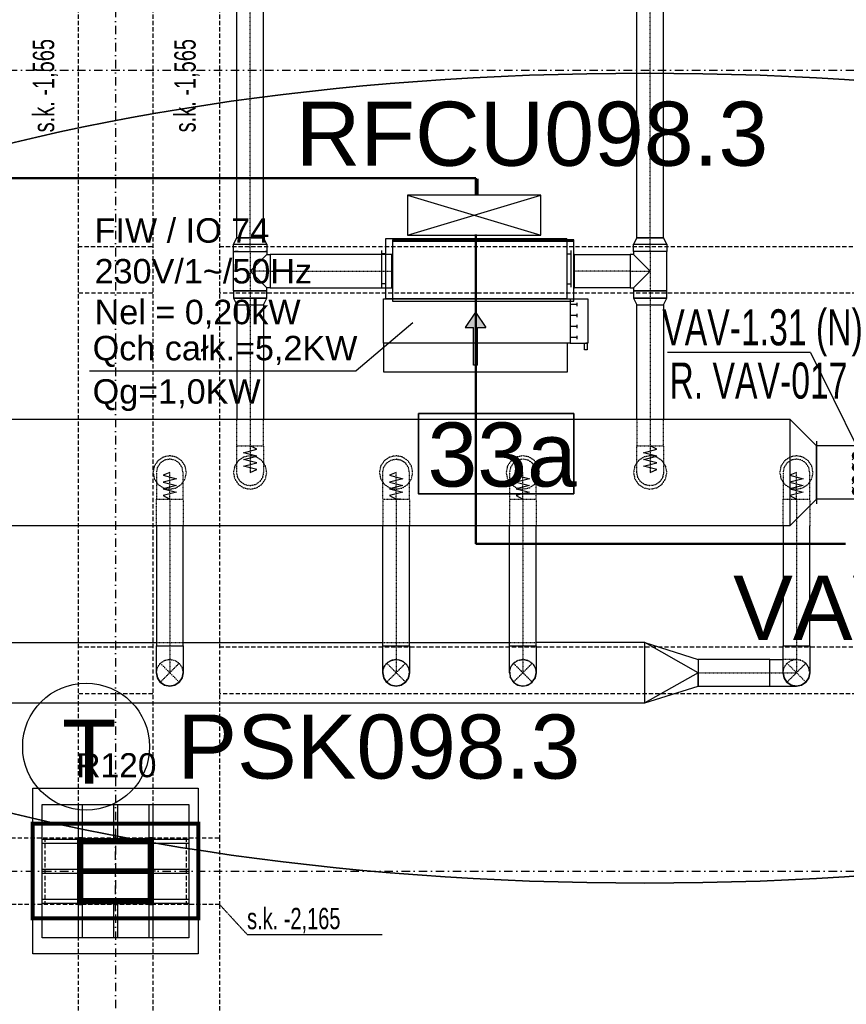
# Model space of a CAD drawing. Header units: centimetres. Extents: x -10729 to 144862, y -4437 to 43656.
# Tile 69 of 148: x 7388 to 8008, y 8500 to 9238. Entities that reach past the tile are written whole.
import ezdxf

# ---------------------------------------------------------------- set-up
doc = ezdxf.new("R2010")
doc.units = ezdxf.units.CM
doc.header["$LTSCALE"] = 0.1
for name, pattern in [('CADVENT_CENTERLINE', [9.9, 7.4, -1, 0.5, -1]), ('CADVENT_HIDDEN', [0.8, 0.25, -0.55]), ('Kondygnacja  -0_5$0$HIDDEN', [9.525, 6.35, -3.175]), ('Kondygnacja  -0_5$0$HIDDEN2', [4.7625, 3.175, -1.5875]), ('Osie rzutów$0$DASHDOT2', [12.7, 6.35, -3.175, 0, -3.175])]:
    doc.linetypes.add(name, pattern=pattern)
for name, color, linetype, lineweight in [('AU opis', 7, 'Continuous', 35), ('AU Osprzęt Siemens', 5, 'Continuous', 30), ('AU Sieć LON', 1, 'Continuous', 50), ('AU Strefa obsługiwana', 90, 'Continuous', 35), ('bgde_urządzenia', 3, 'Continuous', 30)]:
    doc.layers.add(name, color=color, linetype=linetype, lineweight=lineweight)
for name, color, linetype in [('AU Szafki Klimakonwektorów', 183, 'Continuous'), ('bgde-nawiewCEN', 7, 'Continuous'), ('bgde-nawiewDETAILS', 1, 'Continuous'), ('bgde-nawiewEXP', 1, 'Continuous'), ('bgde-nawiewHIDDEN', 1, 'Continuous'), ('bgde_opis urządzen', 6, 'Continuous'), ('bgde_redukcja', 3, 'Continuous'), ('bgde_VAV', 4, 'Continuous'), ('Kondygnacja  -0_5$0$ARCH_GK', 8, 'Continuous'), ('Kondygnacja  -0_5$0$ARCH_INFO_ODPORNOŚĆ OGNIOWA', 8, 'Continuous'), ('Kondygnacja  -0_5$0$ARCH_KONSTR_POWYŻEJ RZUTU', 8, 'Kondygnacja  -0_5$0$HIDDEN'), ('Kondygnacja  -0_5$0$ARCH_KONSTR_POWYŻEJ RZUTU_IST', 8, 'Kondygnacja  -0_5$0$HIDDEN2'), ('Kondygnacja  -0_5$0$ARCH_OKŁADZINA', 8, 'Continuous'), ('Kondygnacja  -0_5$0$ARCH_SŁUPY', 8, 'Continuous'), ('Osie rzutów$0$ARCH_INFO_OSIE_IST', 8, 'Osie rzutów$0$DASHDOT2'), ('Osie rzutów$0$ARCH_INFO_OSIE_OPISY_IST', 8, 'Continuous')]:
    doc.layers.add(name, color=color, linetype=linetype)
doc.layers.add('Kondygnacja  -0_5$0$ARCH_KONSTRUKCJA_NIEWIDOCZNA', color=8, linetype='Continuous', plot=False)
doc.styles.add('Arial', font='ARIAL.TTF')
doc.styles.add('Kondygnacja  -0_5$0$Arial', font='ARIAL.TTF')
doc.styles.add('Kondygnacja  -0_5$0$BIKTS', font='bikromsw.shx', dxfattribs={"width": 0.8})
pattern_1 = [(45, (-1133.3117, -3177.9858), (-0.6735192, 0.6735192), [])]

# ---------------------------------------------------------------- blocks, each defined once
blk = doc.blocks.new('Osie rzutów')
at = {"layer": 'Osie rzutów$0$ARCH_INFO_OSIE_IST', "ltscale": 10}
for p, q in [((7460, 12510), (7460, 4623.26)), ((4436.04, 9200), (15156.54, 9200)), ((7460, 8570), (7460, 8630)), ((4436.04, 8600), (15156.54, 8600)), ((7490, 8600), (7430, 8600))]:
    blk.add_line(p, q, dxfattribs=at)
blk = doc.blocks.new('Kondygnacja  -0_5$0$słup_prostokąt')
at = {"layer": 'Kondygnacja  -0_5$0$ARCH_SŁUPY', "lineweight": 40}
h = blk.add_hatch(dxfattribs=at)
h.set_pattern_fill('ANSI31', color=256, scale=0.3, style=0)
h.set_pattern_definition(pattern_1)
h.paths.add_polyline_path([(36, 34), (39, 34), (39, 84), (36, 84)])
h = blk.add_hatch(dxfattribs=at)
h.set_pattern_fill('ANSI31', color=256, scale=0.3, style=0)
h.set_pattern_definition(pattern_1)
h.paths.add_polyline_path([(89, 80), (89, 83), (39, 83), (39, 80)])
h = blk.add_hatch(dxfattribs=at)
h.set_pattern_fill('ANSI31', color=256, scale=0.3, style=0)
h.set_pattern_definition(pattern_1)
h.paths.add_polyline_path([(89, 34), (92, 34), (92, 84), (89, 84)])
h = blk.add_hatch(dxfattribs=at)
h.set_pattern_fill('ANSI31', color=256, scale=0.3, style=0)
h.set_pattern_definition(pattern_1)
h.paths.add_polyline_path([(89, 57.5), (89, 60.5), (39, 60.5), (39, 57.5)])
h = blk.add_hatch(dxfattribs=at)
h.set_pattern_fill('ANSI31', color=256, scale=0.3, style=0)
h.set_pattern_definition(pattern_1)
h.paths.add_polyline_path([(89, 35), (89, 38), (39, 38), (39, 35)])
at = {"layer": 'Kondygnacja  -0_5$0$ARCH_KONSTRUKCJA_NIEWIDOCZNA'}
blk.add_lwpolyline([(119, 109), (119, 9), (9, 9), (9, 109)], close=True, dxfattribs=at)
for points in [[(36, 109), (36, 84)], [(39, 109), (39, 84)], [(62.5, 109), (62.5, 83)], [(65.5, 109), (65.5, 83)], [(89, 109), (89, 84)], [(92, 109), (92, 84)], [(9, 83), (36, 83)], [(92, 83), (119, 83)], [(9, 80), (36, 80)], [(92, 80), (119, 80)], [(9, 60.5), (36, 60.5)], [(92, 60.5), (119, 60.5)], [(9, 57.5), (36, 57.5)], [(92, 57.5), (119, 57.5)], [(9, 38), (36, 38)], [(92, 38), (119, 38)], [(9, 35), (36, 35)], [(36, 34), (36, 9)], [(39, 34), (39, 9)], [(62.5, 35), (62.5, 9)], [(65.49, 35), (65.49, 9)], [(89, 34), (89, 9)], [(92, 35), (119, 35)], [(92, 34), (92, 9)]]:
    blk.add_lwpolyline(points, dxfattribs=at)
at = {"layer": 'Kondygnacja  -0_5$0$ARCH_OKŁADZINA'}
blk.add_lwpolyline([(2, 121), (126, 121), (126, -3), (2, -3)], close=True, dxfattribs=at)
at = {"layer": 'Kondygnacja  -0_5$0$ARCH_SŁUPY', "lineweight": 40}
for p, q in [((39, 60.5), (89, 60.5)), ((89, 57.5), (39, 57.5))]:
    blk.add_line(p, q, dxfattribs=at)
at = {"layer": 'Kondygnacja  -0_5$0$ARCH_SŁUPY', "lineweight": 30, "const_width": 3}
blk.add_lwpolyline([(2, 94.5), (126, 94.5), (126, 23.5), (2, 23.5)], close=True, dxfattribs=at)
at = {"layer": 'Kondygnacja  -0_5$0$ARCH_SŁUPY', "lineweight": 40}
for points in [[(36, 84), (39, 84), (39, 34), (36, 34)], [(89, 84), (92, 84), (92, 34), (89, 34)]]:
    blk.add_lwpolyline(points, close=True, dxfattribs=at)
for points in [[(89, 83), (39, 83)], [(39, 80), (89, 80)], [(89, 38), (39, 38)], [(39, 35), (89, 35)]]:
    blk.add_lwpolyline(points, dxfattribs=at)
blk = doc.blocks.new('Kondygnacja  -0_5$0$konstrukcja istniejąca -0.5')
at = {"layer": 'Kondygnacja  -0_5$0$ARCH_KONSTR_POWYŻEJ RZUTU_IST', "ltscale": 10}
for p, q in [((7432, 9775), (7432, 8625)), ((7432, 8575), (7432, 7425))]:
    blk.add_line(p, q, dxfattribs=at)
for points in [[(7488, 9775), (7488, 8625)], [(7538, 9775), (7538, 8625)], [(7432, 9067.89), (7488, 9067.89)], [(7538, 9067.89), (8582, 9067.89)], [(7488, 9032.89), (7432, 9032.89)], [(8582, 9032.89), (7538, 9032.89)], [(7538, 8575), (7382, 8575), (7382, 8625), (7538, 8625), (7538, 8575)], [(7488, 8575), (7488, 7425)], [(7538, 8575), (7538, 7425)]]:
    blk.add_lwpolyline(points, dxfattribs=at)
at = {"layer": 'Kondygnacja  -0_5$0$ARCH_KONSTR_POWYŻEJ RZUTU_IST', "ltscale": 10, "elevation": 0}
for points in [[(7432, 8767.89), (7488, 8767.89)], [(7538, 8767.89), (8582, 8767.89)], [(7488, 8732.89), (7432, 8732.89)], [(8582, 8732.89), (7538, 8732.89)], [(7407, 8625), (7407, 8575)], [(7513, 8625), (7513, 8575)]]:
    blk.add_lwpolyline(points, dxfattribs=at)
at = {"layer": 'Kondygnacja  -0_5$0$ARCH_KONSTR_POWYŻEJ RZUTU_IST'}
blk.add_lwpolyline([(7538, 8575), (7558.68, 8552.53), (7659.84, 8552.53)], dxfattribs=at)
at = {"layer": 'Kondygnacja  -0_5$0$ARCH_KONSTR_POWYŻEJ RZUTU_IST', "style": 'Kondygnacja  -0_5$0$BIKTS', "width": 0.7}
for p in [(7414.08, 9153.39), (7520.08, 9153.39)]:
    blk.add_text('s.k. -1,565', height=16, rotation=90, dxfattribs=at).set_placement(p)
blk.add_text('s.k. -2,165', height=16, dxfattribs=at).set_placement((7558.68, 8556.46))
blk = doc.blocks.new('blok')
at = {"layer": 'bgde_VAV', "color": 3, "linetype": 'Continuous', "lineweight": -2}
for p, q in [((-54400.4, 33775), (-54434.2, 33775)), ((-53950.4, 33775), (-54400.4, 33775)), ((-53966.7, 33775), (-54000.4, 33775)), ((-54434.2, 33225), (-54400.4, 33225)), ((-54400.4, 33225), (-54000.4, 33225)), ((-54000.4, 33225), (-53966.7, 33225))]:
    blk.add_line(p, q, dxfattribs=at)
at = {"layer": 'bgde_VAV', "color": 3, "linetype": 'ByBlock', "lineweight": -2}
for p, q in [((-54400.4, 33775), (-54400.4, 33225)), ((-54000.4, 33775), (-54000.4, 33225))]:
    blk.add_line(p, q, dxfattribs=at)
at = {"layer": 'bgde_VAV', "color": 3, "linetype": 'Continuous', "lineweight": -3}
for p, q in [((-54294.7, 33492.5), (-54357.9, 33555.7)), ((-54326.3, 33524.1), (-54354.9, 33524.1)), ((-54326.3, 33524.1), (-54353.5, 33533)), ((-54326.3, 33524.1), (-54353.5, 33515.3)), ((-54326.3, 33524.1), (-54349.5, 33540.9)), ((-54326.3, 33524.1), (-54349.5, 33507.3)), ((-54326.3, 33524.1), (-54343.1, 33547.3)), ((-54326.3, 33524.1), (-54343.1, 33501)), ((-54326.3, 33524.1), (-54335.1, 33551.3)), ((-54326.3, 33524.1), (-54335.1, 33496.9)), ((-54326.3, 33524.1), (-54326.3, 33552.7)), ((-54326.3, 33524.1), (-54317.5, 33551.3)), ((-54326.3, 33524.1), (-54309.5, 33547.3)), ((-54326.3, 33524.1), (-54303.2, 33540.9)), ((-54326.3, 33524.1), (-54299.1, 33533)), ((-54326.3, 33524.1), (-54299.1, 33515.3)), ((-54326.3, 33524.1), (-54303.2, 33507.3)), ((-54326.3, 33524.1), (-54309.5, 33501)), ((-54326.3, 33524.1), (-54317.5, 33496.9)), ((-54326.3, 33524.1), (-54326.3, 33495.5)), ((-54326.3, 33524.1), (-54297.7, 33524.1)), ((-54205.3, 33555.7), (-54268.5, 33492.5)), ((-54236.9, 33524.1), (-54265.5, 33524.1)), ((-54236.9, 33524.1), (-54264.1, 33533)), ((-54236.9, 33524.1), (-54264.1, 33515.3)), ((-54236.9, 33524.1), (-54260, 33540.9)), ((-54236.9, 33524.1), (-54260, 33507.3)), ((-54236.9, 33524.1), (-54253.7, 33547.3)), ((-54236.9, 33524.1), (-54253.7, 33501)), ((-54236.9, 33524.1), (-54245.7, 33551.3)), ((-54236.9, 33524.1), (-54245.7, 33496.9)), ((-54236.9, 33524.1), (-54236.9, 33552.7)), ((-54236.9, 33524.1), (-54228.1, 33551.3)), ((-54236.9, 33524.1), (-54220.1, 33547.3)), ((-54236.9, 33524.1), (-54213.8, 33540.9)), ((-54236.9, 33524.1), (-54209.7, 33533)), ((-54236.9, 33524.1), (-54209.7, 33515.3)), ((-54236.9, 33524.1), (-54213.8, 33507.3)), ((-54236.9, 33524.1), (-54220.1, 33501)), ((-54236.9, 33524.1), (-54228.1, 33496.9)), ((-54236.9, 33524.1), (-54236.9, 33495.5)), ((-54236.9, 33524.1), (-54208.3, 33524.1)), ((-54115.9, 33492.5), (-54179.1, 33555.7)), ((-54147.5, 33524.1), (-54176.1, 33524.1)), ((-54147.5, 33524.1), (-54174.7, 33533)), ((-54147.5, 33524.1), (-54174.7, 33515.3)), ((-54147.5, 33524.1), (-54170.6, 33540.9)), ((-54147.5, 33524.1), (-54170.6, 33507.3)), ((-54147.5, 33524.1), (-54164.3, 33547.3)), ((-54147.5, 33524.1), (-54164.3, 33501)), ((-54147.5, 33524.1), (-54156.3, 33551.3)), ((-54147.5, 33524.1), (-54156.3, 33496.9)), ((-54147.5, 33524.1), (-54147.5, 33552.7)), ((-54147.5, 33524.1), (-54138.7, 33551.3)), ((-54147.5, 33524.1), (-54130.7, 33547.3)), ((-54147.5, 33524.1), (-54124.3, 33540.9)), ((-54147.5, 33524.1), (-54120.3, 33533)), ((-54147.5, 33524.1), (-54120.3, 33515.3)), ((-54147.5, 33524.1), (-54124.3, 33507.3)), ((-54147.5, 33524.1), (-54130.7, 33501)), ((-54147.5, 33524.1), (-54138.7, 33496.9)), ((-54147.5, 33524.1), (-54147.5, 33495.5)), ((-54147.5, 33524.1), (-54118.9, 33524.1)), ((-54026.5, 33555.7), (-54089.7, 33492.5)), ((-54058.1, 33524.1), (-54086.7, 33524.1)), ((-54058.1, 33524.1), (-54085.3, 33533)), ((-54058.1, 33524.1), (-54085.3, 33515.3)), ((-54058.1, 33524.1), (-54081.2, 33540.9)), ((-54058.1, 33524.1), (-54081.2, 33507.3)), ((-54058.1, 33524.1), (-54074.9, 33547.3)), ((-54058.1, 33524.1), (-54074.9, 33501)), ((-54058.1, 33524.1), (-54066.9, 33551.3)), ((-54058.1, 33524.1), (-54066.9, 33496.9)), ((-54058.1, 33524.1), (-54058.1, 33552.7)), ((-54058.1, 33524.1), (-54049.2, 33551.3)), ((-54058.1, 33524.1), (-54041.3, 33547.3)), ((-54058.1, 33524.1), (-54034.9, 33540.9)), ((-54058.1, 33524.1), (-54030.9, 33533)), ((-54058.1, 33524.1), (-54030.9, 33515.3)), ((-54058.1, 33524.1), (-54034.9, 33507.3)), ((-54058.1, 33524.1), (-54041.3, 33501)), ((-54058.1, 33524.1), (-54049.2, 33496.9)), ((-54058.1, 33524.1), (-54058.1, 33495.5)), ((-54058.1, 33524.1), (-54029.5, 33524.1))]:
    blk.add_line(p, q, dxfattribs=at)
for centre in [(-54326.3, 33524.1), (-54236.9, 33524.1), (-54147.5, 33524.1), (-54058.1, 33524.1)]:
    blk.add_ellipse(centre, major_axis=(0, 28.6), ratio=1, start_param=-1.570796, end_param=4.712389, dxfattribs=at)

msp = doc.modelspace()

# ---------------------------------------------------------------- hatches: boundary and pattern name
at = {"layer": 'bgde_urządzenia'}
h = msp.add_hatch(color=256, dxfattribs=at)
h.paths.add_polyline_path([(7731.288, 8995.581), (7728.288, 8995.581), (7728.288, 9007.246), (7722.098, 9007.246), (7729.788, 9018.674), (7737.478, 9007.246), (7731.288, 9007.246)])
h.paths.add_polyline_path([(7731.288, 8978.913), (7728.288, 8978.913), (7728.288, 8995.581), (7731.288, 8995.581)])

# ---------------------------------------------------------------- linework, layer by layer
at = {"layer": 'AU opis'}
msp.add_lwpolyline([(7687.053, 8942.707), (7803.442, 8942.707), (7803.442, 8882.7), (7687.053, 8882.7)], close=True, dxfattribs=at)
at = {"layer": 'AU Osprzęt Siemens'}
msp.add_circle((7438, 8693.249), 47.533, dxfattribs=at)
at = {"layer": 'AU Sieć LON', "color": 1}
for p, q in [((7730.004, 9119.119), (6552.725, 9119.119)), ((7730.004, 9106.867), (7730.004, 9119.119)), ((7731.243, 9106.349), (7731.243, 9118.6)), ((7730.004, 8845.031), (7730.004, 9076.867)), ((8007.096, 8845.031), (7730.004, 8845.031))]:
    msp.add_line(p, q, dxfattribs=at)
at = {"layer": 'AU Strefa obsługiwana'}
msp.add_ellipse((7856.68, 8894.326), major_axis=(845.197, 0), ratio=0.3589101, dxfattribs=at)
at = {"layer": 'AU Szafki Klimakonwektorów'}
for p, q in [((7778.858, 9106.349), (7678.858, 9106.349)), ((7678.858, 9106.349), (7678.858, 9076.349)), ((7678.858, 9076.349), (7778.858, 9106.349)), ((7678.858, 9106.349), (7778.858, 9076.349)), ((7778.858, 9106.349), (7678.858, 9106.349)), ((7678.858, 9106.349), (7678.858, 9076.349)), ((7678.858, 9076.349), (7778.858, 9106.349)), ((7678.858, 9106.349), (7778.858, 9076.349)), ((7778.858, 9076.349), (7778.858, 9106.349)), ((7778.858, 9076.349), (7778.858, 9106.349)), ((7678.858, 9076.349), (7778.858, 9076.349)), ((7678.858, 9076.349), (7778.858, 9076.349))]:
    msp.add_line(p, q, dxfattribs=at)
at = {"layer": 'bgde-nawiewCEN', "linetype": 'CADVENT_CENTERLINE', "ltscale": 0.06}
for p, q in [((7560.918, 9074.49), (7560.918, 9477.811)), ((7860.744, 9074.49), (7860.744, 9477.818)), ((7560.918, 9064.19), (7560.918, 9074.49)), ((7860.744, 9064.19), (7860.744, 9074.49)), ((7560.918, 9064.19), (7560.918, 9049.39)), ((7860.744, 9064.19), (7860.744, 9049.39)), ((7560.918, 9049.39), (7560.918, 9034.59)), ((7575.918, 9049.39), (7560.918, 9049.39)), ((7575.918, 9049.39), (7667.193, 9049.39)), ((7667.593, 9049.39), (7667.193, 9049.39)), ((7803.593, 9049.39), (7803.993, 9049.39)), ((7845.744, 9049.39), (7803.993, 9049.39)), ((7845.744, 9049.39), (7860.744, 9049.39)), ((7860.744, 9049.39), (7860.744, 9034.59)), ((7560.918, 9034.59), (7560.918, 9024.29)), ((7860.744, 9034.59), (7860.744, 9024.29)), ((7560.918, 9024.29), (7560.918, 8918.603)), ((7860.744, 9024.29), (7860.744, 8918.603)), ((7560.918, 8918.603), (7560.918, 8916.734)), ((7860.744, 8918.603), (7860.744, 8916.734)), ((7560.918, 8916.734), (7560.918, 8911.623)), ((7560.918, 8911.623), (7560.918, 8908.843)), ((7860.744, 8916.734), (7860.744, 8911.623)), ((7860.744, 8911.623), (7860.744, 8908.843)), ((7560.918, 8908.843), (7560.918, 8906.491)), ((7560.918, 8906.491), (7560.918, 8904.529)), ((7560.918, 8904.529), (7560.918, 8902.923)), ((7560.918, 8902.923), (7560.918, 8901.637)), ((7860.744, 8908.843), (7860.744, 8906.491)), ((7860.744, 8906.491), (7860.744, 8904.529)), ((7860.744, 8904.529), (7860.744, 8902.923)), ((7860.744, 8902.923), (7860.744, 8901.637)), ((7500.666, 8898.556), (7500.666, 8898.603)), ((7500.666, 8898.443), (7500.666, 8898.556)), ((7500.666, 8898.224), (7500.666, 8898.443)), ((7500.666, 8897.863), (7500.666, 8898.224)), ((7500.666, 8897.323), (7500.666, 8897.863)), ((7500.666, 8896.571), (7500.666, 8897.323)), ((7500.666, 8895.569), (7500.666, 8896.571)), ((7500.666, 8894.283), (7500.666, 8895.569)), ((7560.918, 8901.637), (7560.918, 8900.636)), ((7560.918, 8900.636), (7560.918, 8899.883)), ((7560.918, 8899.883), (7560.918, 8899.344)), ((7560.918, 8899.344), (7560.918, 8898.983)), ((7560.918, 8898.983), (7560.918, 8898.763)), ((7560.918, 8898.763), (7560.918, 8898.651)), ((7560.918, 8898.651), (7560.918, 8898.603)), ((7670.301, 8898.556), (7670.301, 8898.603)), ((7670.301, 8898.443), (7670.301, 8898.556)), ((7670.301, 8898.224), (7670.301, 8898.443)), ((7670.301, 8897.863), (7670.301, 8898.224)), ((7670.301, 8897.323), (7670.301, 8897.863)), ((7670.301, 8896.571), (7670.301, 8897.323)), ((7670.301, 8895.569), (7670.301, 8896.571)), ((7670.301, 8894.283), (7670.301, 8895.569)), ((7765.301, 8898.556), (7765.301, 8898.603)), ((7765.301, 8898.443), (7765.301, 8898.556)), ((7765.301, 8898.224), (7765.301, 8898.443)), ((7765.301, 8897.863), (7765.301, 8898.224)), ((7765.301, 8897.323), (7765.301, 8897.863)), ((7765.301, 8896.571), (7765.301, 8897.323)), ((7765.301, 8895.569), (7765.301, 8896.571)), ((7765.301, 8894.283), (7765.301, 8895.569)), ((7860.744, 8901.637), (7860.744, 8900.636)), ((7860.744, 8900.636), (7860.744, 8899.883)), ((7860.744, 8899.883), (7860.744, 8899.344)), ((7860.744, 8899.344), (7860.744, 8898.983)), ((7860.744, 8898.983), (7860.744, 8898.763)), ((7860.744, 8898.763), (7860.744, 8898.651)), ((7860.744, 8898.651), (7860.744, 8898.603)), ((7970.301, 8898.556), (7970.301, 8898.603)), ((7970.301, 8898.443), (7970.301, 8898.556)), ((7970.301, 8898.224), (7970.301, 8898.443)), ((7970.301, 8897.863), (7970.301, 8898.224)), ((7970.301, 8897.323), (7970.301, 8897.863)), ((7970.301, 8896.571), (7970.301, 8897.323)), ((7970.301, 8895.569), (7970.301, 8896.571)), ((7970.301, 8894.283), (7970.301, 8895.569)), ((7500.666, 8892.677), (7500.666, 8894.283)), ((7500.666, 8890.716), (7500.666, 8892.677)), ((7500.666, 8888.363), (7500.666, 8890.716)), ((7500.666, 8885.584), (7500.666, 8888.363)), ((7670.301, 8892.677), (7670.301, 8894.283)), ((7670.301, 8890.716), (7670.301, 8892.677)), ((7670.301, 8888.363), (7670.301, 8890.716)), ((7670.301, 8885.584), (7670.301, 8888.363)), ((7765.301, 8892.677), (7765.301, 8894.283)), ((7765.301, 8890.716), (7765.301, 8892.677)), ((7765.301, 8888.363), (7765.301, 8890.716)), ((7765.301, 8885.584), (7765.301, 8888.363)), ((7970.301, 8892.677), (7970.301, 8894.283)), ((7970.301, 8890.716), (7970.301, 8892.677)), ((7970.301, 8888.363), (7970.301, 8890.716)), ((7970.301, 8885.584), (7970.301, 8888.363)), ((7500.666, 8880.473), (7500.666, 8885.584)), ((7500.666, 8878.603), (7500.666, 8880.473)), ((7670.301, 8880.473), (7670.301, 8885.584)), ((7670.301, 8878.603), (7670.301, 8880.473)), ((7765.301, 8880.473), (7765.301, 8885.584)), ((7765.301, 8878.603), (7765.301, 8880.473)), ((7970.301, 8880.473), (7970.301, 8885.584)), ((7970.301, 8878.603), (7970.301, 8880.473)), ((7500.666, 8878.603), (7500.666, 8768.612)), ((7670.301, 8878.603), (7670.301, 8768.612)), ((7765.301, 8878.603), (7765.301, 8768.612)), ((7970.301, 8878.603), (7970.301, 8768.612)), ((7500.666, 8768.612), (7500.666, 8748.612)), ((7670.301, 8768.612), (7670.301, 8748.612)), ((7765.301, 8768.612), (7765.301, 8748.612)), ((7970.301, 8768.612), (7970.301, 8748.612)), ((7896.614, 8748.612), (7950.301, 8748.612)), ((7950.301, 8748.612), (7970.301, 8748.612))]:
    msp.add_line(p, q, dxfattribs=at)
at = {"layer": 'bgde-nawiewDETAILS', "linetype": 'CADVENT_HIDDEN'}
for p, q in [((7493.595, 8741.541), (7507.737, 8755.683)), ((7493.595, 8755.683), (7507.737, 8741.541)), ((7663.23, 8741.541), (7677.372, 8755.683)), ((7663.23, 8755.683), (7677.372, 8741.541)), ((7758.23, 8741.541), (7772.372, 8755.683)), ((7758.23, 8755.683), (7772.372, 8741.541)), ((7963.23, 8741.541), (7977.372, 8755.683)), ((7963.23, 8755.683), (7977.372, 8741.541))]:
    msp.add_line(p, q, dxfattribs=at)
at = {"layer": 'bgde-nawiewEXP', "linetype": 'Continuous'}
for points in [[(7548.418, 9069.674), (7573.418, 9069.674), (7570.918, 9074.49), (7570.918, 9074.49), (7550.918, 9074.49), (7550.918, 9458.601)], [(7548.418, 9069.674), (7550.918, 9074.49), (7570.918, 9074.49), (7570.918, 9458.601)], [(7850.744, 9074.49), (7870.744, 9074.49), (7870.744, 9458.601)], [(7850.744, 9074.49), (7850.744, 9458.601)], [(7548.418, 9064.19), (7548.418, 9069.674), (7573.418, 9069.674), (7573.418, 9064.19), (7572.466, 9064.19)], [(7548.418, 9034.59), (7548.418, 9064.19), (7552.079, 9064.19), (7552.079, 9064.19), (7573.418, 9064.19), (7573.418, 9061.89)], [(7548.418, 9064.19), (7552.079, 9064.19)], [(7548.418, 9034.59), (7573.418, 9034.59), (7573.418, 9036.89), (7560.918, 9049.39), (7573.418, 9061.89), (7575.918, 9061.89), (7575.918, 9036.89), (7573.418, 9036.89)], [(7552.079, 9064.19), (7549.369, 9064.19)], [(7552.079, 9064.19), (7573.418, 9064.19)], [(7667.193, 9036.89), (7667.193, 9061.89), (7667.593, 9061.89)], [(7803.593, 9036.89), (7803.993, 9036.89), (7803.993, 9061.89), (7803.593, 9061.89)], [(7848.244, 9036.89), (7860.744, 9049.39), (7848.244, 9061.89)], [(7667.193, 9036.89), (7667.593, 9036.89)], [(7550.918, 9024.29), (7550.918, 8938.585)], [(7550.918, 9024.29), (7570.918, 9024.29), (7570.918, 8938.585)], [(7850.744, 8938.585), (7850.744, 9024.29), (7870.744, 9024.29), (7870.744, 8938.585)], [(7965.424, 8858.585), (6921.502, 8858.585), (6921.502, 8938.585), (7965.424, 8938.585)], [(7490.666, 8858.585), (7490.666, 8768.612), (7510.666, 8768.612), (7510.666, 8858.585)], [(7660.301, 8768.612), (7680.301, 8768.612), (7680.301, 8858.585)], [(7660.301, 8768.612), (7660.301, 8858.585)], [(7755.301, 8768.612), (7775.301, 8768.612), (7775.301, 8858.585)], [(7755.301, 8768.612), (7755.301, 8858.585)], [(7960.301, 8858.585), (7960.301, 8768.612), (7980.301, 8768.612), (7980.301, 8858.585)], [(6920.305, 8728.612), (6920.305, 8768.612), (6940.305, 8771.112), (6940.305, 8726.112), (7856.614, 8726.112), (7856.614, 8771.112), (7896.614, 8758.612), (7896.614, 8748.612), (7856.614, 8771.112), (7775.301, 8771.112)], [(7270.301, 8771.112), (7490.666, 8771.112)], [(7510.666, 8771.112), (7660.301, 8771.112)], [(7680.301, 8771.112), (7755.301, 8771.112)], [(7755.301, 8748.612), (7755.301, 8768.612), (7775.301, 8768.612), (7775.301, 8748.612), (7774.54, 8744.785), (7774.1, 8744.127)], [(7950.301, 8738.612), (7970.301, 8738.612), (7966.474, 8739.373), (7963.23, 8741.541), (7961.062, 8744.785), (7960.301, 8748.612), (7960.301, 8768.612), (7980.301, 8768.612), (7980.301, 8748.612), (7979.54, 8744.785), (7977.372, 8741.541), (7974.128, 8739.373), (7970.301, 8738.612), (7966.474, 8739.373), (7963.23, 8741.541), (7961.062, 8744.785), (7960.301, 8748.612), (7961.062, 8744.785), (7963.23, 8741.541), (7966.474, 8739.373), (7970.301, 8738.612), (7974.128, 8739.373), (7977.372, 8741.541), (7979.54, 8744.785), (7980.301, 8748.612), (7979.54, 8744.785), (7977.372, 8741.541), (7974.128, 8739.373), (7970.301, 8738.612)], [(7950.301, 8738.612), (7950.301, 8758.612), (7960.301, 8758.612)], [(7490.666, 8748.612), (7491.427, 8744.786)], [(7490.666, 8748.612), (7491.427, 8744.786), (7493.595, 8741.541), (7493.595, 8741.541)], [(7507.737, 8741.541), (7509.904, 8744.785), (7510.666, 8748.612), (7510.666, 8748.612)], [(7509.904, 8744.785), (7509.905, 8744.785), (7510.666, 8748.612)], [(7660.301, 8748.612), (7660.759, 8746.311)], [(7660.496, 8748.14), (7660.704, 8745.803), (7662.509, 8742.344), (7663.103, 8741.847)], [(7677.568, 8742.013), (7679.074, 8743.813), (7680.243, 8747.535), (7680.174, 8748.307)], [(7679.109, 8744.141), (7679.54, 8744.785), (7680.301, 8748.612)], [(7755.301, 8748.612), (7755.754, 8746.335)], [(7755.301, 8748.612), (7756.062, 8744.785), (7755.908, 8745.561)], [(7755.498, 8748.138), (7755.698, 8745.824), (7757.496, 8742.361), (7758.101, 8741.852)], [(7769.128, 8739.373), (7772.372, 8741.541), (7774.54, 8744.785), (7775.301, 8748.612)], [(7772.569, 8742.016), (7774.063, 8743.793), (7775.24, 8747.513), (7775.172, 8748.301)], [(7491.427, 8744.785), (7491.427, 8744.785), (7493.595, 8741.541), (7496.839, 8739.374)], [(7493.595, 8741.541), (7496.839, 8739.373), (7500.666, 8738.612), (7500.666, 8738.612)], [(7500.666, 8738.612), (7504.492, 8739.373), (7507.737, 8741.541), (7507.737, 8741.541)], [(7504.492, 8739.373), (7504.493, 8739.373), (7507.737, 8741.541), (7509.904, 8744.785)], [(7660.911, 8745.545), (7661.062, 8744.785), (7663.23, 8741.541), (7665.181, 8740.237)], [(7663.702, 8741.346), (7665.501, 8739.839), (7669.224, 8738.67), (7669.995, 8738.739)], [(7670.773, 8738.808), (7673.11, 8739.015), (7676.569, 8740.821), (7677.066, 8741.415)], [(7673.368, 8739.222), (7674.128, 8739.373), (7677.372, 8741.541), (7678.676, 8743.492)], [(7756.062, 8744.785), (7758.23, 8741.541), (7760.161, 8740.251)], [(7756.062, 8744.785), (7758.23, 8741.541), (7761.474, 8739.373), (7760.816, 8739.813)], [(7758.705, 8741.344), (7760.482, 8739.85), (7764.202, 8738.673), (7764.99, 8738.741)], [(7765.776, 8738.809), (7768.089, 8739.009), (7771.552, 8740.807), (7772.061, 8741.412)], [(7769.128, 8739.373), (7772.372, 8741.541), (7773.662, 8743.472)], [(7496.839, 8739.373), (7496.839, 8739.373), (7500.666, 8738.612), (7504.492, 8739.373)], [(7665.83, 8739.804), (7666.474, 8739.373), (7670.301, 8738.612), (7672.603, 8739.07)], [(7761.474, 8739.373), (7765.301, 8738.612), (7767.579, 8739.065)], [(7761.474, 8739.373), (7765.301, 8738.612), (7769.128, 8739.373), (7768.352, 8739.219)]]:
    msp.add_lwpolyline(points, dxfattribs=at)
for points in [[(7667.593, 9071.89), (7803.593, 9071.89), (7803.593, 9072.89), (7667.593, 9072.89)], [(7848.244, 9069.674), (7873.244, 9069.674), (7870.744, 9074.49), (7850.744, 9074.49)], [(7667.593, 9026.89), (7803.593, 9026.89), (7803.593, 9071.89), (7667.593, 9071.89)], [(7845.744, 9036.89), (7848.244, 9036.89), (7848.244, 9034.59), (7873.244, 9034.59), (7873.244, 9064.19), (7848.244, 9064.19), (7848.244, 9069.674), (7873.244, 9069.674), (7873.244, 9064.19), (7848.244, 9064.19), (7848.244, 9061.89), (7845.744, 9061.89), (7845.744, 9037.842)], [(7575.918, 9036.89), (7667.193, 9036.89), (7667.193, 9061.89), (7575.918, 9061.89), (7575.918, 9037.842)], [(7803.993, 9036.89), (7803.993, 9061.89), (7845.744, 9061.89), (7845.744, 9036.89)], [(7548.418, 9029.106), (7573.418, 9029.106), (7573.418, 9034.59), (7548.418, 9034.59)], [(7548.418, 9029.106), (7550.918, 9024.29), (7570.918, 9024.29), (7573.418, 9029.106), (7549.369, 9029.106)], [(7848.244, 9029.106), (7873.244, 9029.106), (7873.244, 9034.59), (7848.244, 9034.59)], [(7848.244, 9029.106), (7850.744, 9024.29), (7870.744, 9024.29), (7873.244, 9029.106), (7849.195, 9029.106)], [(7965.424, 8858.585), (7985.424, 8878.585), (7985.424, 8918.585), (7965.424, 8938.585)], [(7490.666, 8748.612), (7490.666, 8768.612), (7510.666, 8768.612), (7510.666, 8748.612), (7509.905, 8744.785), (7507.737, 8741.541), (7504.493, 8739.373), (7500.666, 8738.612), (7496.839, 8739.373), (7493.595, 8741.541), (7491.427, 8744.785)], [(7660.301, 8748.612), (7660.301, 8768.612), (7680.301, 8768.612), (7680.301, 8748.612), (7679.54, 8744.785), (7677.372, 8741.541), (7674.128, 8739.373), (7670.301, 8738.612), (7666.474, 8739.373), (7663.23, 8741.541), (7661.062, 8744.785)], [(7896.614, 8741.541), (7896.614, 8738.612), (7950.301, 8738.612), (7950.301, 8758.612), (7896.614, 8758.612), (7896.614, 8744.785)], [(7856.614, 8726.112), (7896.614, 8738.612), (7896.614, 8748.612)]]:
    msp.add_lwpolyline(points, close=True, dxfattribs=at)
at = {"layer": 'bgde-nawiewHIDDEN', "linetype": 'CADVENT_HIDDEN'}
for points in [[(7667.593, 9036.89), (7667.593, 9061.89)], [(7803.593, 9036.89), (7803.593, 9061.89)], [(7550.918, 8918.603), (7570.918, 8918.603), (7570.918, 8938.585)], [(7550.918, 8918.603), (7550.918, 8938.585)], [(7850.744, 8938.585), (7850.744, 8918.603), (7870.744, 8918.603), (7870.744, 8938.585)], [(7660.301, 8878.603), (7660.301, 8898.603), (7661.062, 8902.43), (7663.23, 8905.674), (7666.474, 8907.842), (7670.301, 8908.603), (7674.128, 8907.842)], [(7674.128, 8907.842), (7670.301, 8908.603)], [(7674.128, 8878.603), (7680.301, 8878.603), (7680.301, 8898.603), (7679.54, 8902.43), (7677.372, 8905.674), (7674.128, 8907.842)], [(7674.128, 8907.842), (7677.372, 8905.674)], [(7490.666, 8858.585), (7490.666, 8878.603), (7510.666, 8878.603), (7510.666, 8858.585)], [(7660.301, 8878.603), (7660.301, 8858.585)], [(7660.301, 8878.603), (7680.301, 8878.603), (7680.301, 8858.585)], [(7660.301, 8878.603), (7674.128, 8878.603)], [(7674.128, 8878.603), (7670.301, 8878.603)], [(7755.301, 8878.603), (7755.301, 8858.585)], [(7755.301, 8878.603), (7775.301, 8878.603), (7775.301, 8858.585)], [(7960.301, 8858.585), (7960.301, 8878.603), (7980.301, 8878.603), (7980.301, 8858.585)], [(7490.666, 8771.112), (7510.666, 8771.112)], [(7660.301, 8771.112), (7680.301, 8771.112)], [(7755.301, 8771.112), (7775.301, 8771.112)], [(7856.614, 8726.112), (7856.614, 8771.112)], [(7490.666, 8748.612), (7491.427, 8752.439), (7493.595, 8755.683), (7496.839, 8757.851), (7500.666, 8758.612), (7504.493, 8757.851)], [(7490.666, 8748.612), (7491.427, 8752.439), (7493.595, 8755.683), (7496.839, 8757.851), (7500.666, 8758.612), (7504.493, 8757.851), (7507.737, 8755.683), (7509.905, 8752.439), (7510.666, 8748.612)], [(7504.493, 8757.851), (7507.737, 8755.683), (7509.905, 8752.439), (7510.666, 8748.612)], [(7660.301, 8748.612), (7661.062, 8752.439), (7663.23, 8755.683), (7666.474, 8757.851), (7670.301, 8758.612), (7674.128, 8757.851), (7677.372, 8755.683), (7679.54, 8752.439), (7680.301, 8748.612)], [(7660.359, 8749.689), (7661.528, 8753.412), (7664.033, 8756.404), (7667.491, 8758.209), (7671.378, 8758.554), (7675.101, 8757.385), (7678.092, 8754.881), (7679.898, 8751.422), (7680.174, 8748.307)], [(7755.301, 8748.612), (7756.062, 8752.439), (7758.23, 8755.683), (7761.474, 8757.851), (7765.301, 8758.612), (7769.128, 8757.851), (7772.372, 8755.683), (7774.54, 8752.439), (7775.301, 8748.612)], [(7755.362, 8749.711), (7756.539, 8753.431), (7759.05, 8756.418), (7762.513, 8758.216), (7766.4, 8758.552), (7770.12, 8757.374), (7773.106, 8754.863), (7774.904, 8751.4), (7775.172, 8748.301)], [(7960.301, 8748.612), (7961.062, 8752.439), (7963.23, 8755.683), (7966.474, 8757.851), (7970.301, 8758.612), (7960.301, 8758.612)], [(7960.301, 8748.612), (7961.062, 8752.439), (7963.23, 8755.683), (7966.474, 8757.851), (7970.301, 8758.612), (7974.128, 8757.851), (7977.372, 8755.683), (7979.54, 8752.439), (7980.301, 8748.612), (7979.54, 8752.439), (7977.372, 8755.683), (7974.128, 8757.851), (7970.301, 8758.612)], [(7490.666, 8748.612), (7490.666, 8748.612)], [(7660.359, 8749.689), (7660.496, 8748.14)], [(7755.362, 8749.711), (7755.498, 8748.138)], [(7491.427, 8744.786), (7491.427, 8744.785)], [(7493.595, 8741.541), (7493.595, 8741.541)], [(7507.737, 8741.541), (7507.737, 8741.541)], [(7509.904, 8744.785), (7509.904, 8744.785)], [(7660.759, 8746.311), (7660.911, 8745.545)], [(7663.103, 8741.847), (7663.702, 8741.346)], [(7677.066, 8741.415), (7677.568, 8742.013)], [(7678.676, 8743.492), (7679.109, 8744.141)], [(7755.754, 8746.335), (7755.908, 8745.561)], [(7758.101, 8741.852), (7758.705, 8741.344)], [(7772.061, 8741.412), (7772.569, 8742.016)], [(7773.662, 8743.472), (7774.1, 8744.127)], [(7496.839, 8739.374), (7496.839, 8739.373)], [(7500.666, 8738.612), (7500.666, 8738.612)], [(7504.492, 8739.373), (7504.492, 8739.373)], [(7665.181, 8740.237), (7665.83, 8739.804)], [(7669.995, 8738.739), (7670.773, 8738.808)], [(7672.603, 8739.07), (7673.368, 8739.222)], [(7760.161, 8740.251), (7760.816, 8739.813)], [(7764.99, 8738.741), (7765.776, 8738.809)], [(7767.579, 8739.065), (7768.352, 8739.219)]]:
    msp.add_lwpolyline(points, dxfattribs=at)
for points in [[(7550.918, 8902.923), (7550.918, 8918.603), (7570.918, 8918.603), (7570.918, 8898.603), (7570.156, 8894.776), (7567.989, 8891.532), (7564.744, 8889.364), (7560.918, 8888.603), (7557.091, 8889.364), (7553.847, 8891.532), (7551.679, 8894.776), (7550.918, 8898.603), (7550.918, 8901.637)], [(7850.744, 8898.763), (7850.744, 8918.603), (7870.744, 8918.603), (7870.744, 8898.603), (7869.983, 8894.776), (7867.815, 8891.532), (7864.571, 8889.364), (7860.744, 8888.603), (7856.917, 8889.364), (7853.673, 8891.532), (7851.505, 8894.776), (7850.744, 8898.603), (7850.744, 8898.651)], [(7488.166, 8898.603), (7489.117, 8893.82), (7491.827, 8889.764), (7495.882, 8887.055), (7500.666, 8886.103), (7505.449, 8887.055), (7509.505, 8889.764), (7512.214, 8893.82), (7513.166, 8898.603), (7512.214, 8903.387), (7509.505, 8907.442), (7505.449, 8910.152), (7500.666, 8911.103), (7495.882, 8910.152), (7491.827, 8907.442), (7489.117, 8903.387)], [(7488.166, 8898.603), (7489.117, 8893.82), (7491.827, 8889.764), (7495.882, 8887.055), (7500.666, 8886.103), (7505.449, 8887.055), (7509.505, 8889.764), (7512.214, 8893.82), (7513.166, 8898.603), (7512.214, 8903.387), (7509.505, 8907.442), (7505.449, 8910.152), (7500.666, 8911.103), (7495.882, 8910.152), (7491.827, 8907.442), (7489.117, 8903.387)], [(7548.418, 8898.603), (7549.369, 8893.82), (7552.079, 8889.764), (7556.134, 8887.055), (7560.918, 8886.103), (7565.701, 8887.055), (7569.756, 8889.764), (7572.466, 8893.82), (7573.418, 8898.603), (7572.466, 8903.387), (7569.756, 8907.442), (7565.701, 8910.152), (7560.918, 8911.103), (7556.134, 8910.152), (7552.079, 8907.442), (7549.369, 8903.387)], [(7548.418, 8898.603), (7549.369, 8893.82), (7552.079, 8889.764), (7556.134, 8887.055), (7560.918, 8886.103), (7565.701, 8887.055), (7569.756, 8889.764), (7572.466, 8893.82), (7573.418, 8898.603), (7572.466, 8903.387), (7569.756, 8907.442), (7565.701, 8910.152), (7560.918, 8911.103), (7556.134, 8910.152), (7552.079, 8907.442), (7549.369, 8903.387)], [(7657.801, 8898.603), (7658.752, 8893.82), (7661.462, 8889.764), (7665.517, 8887.055), (7670.301, 8886.103), (7675.084, 8887.055), (7679.14, 8889.764), (7681.849, 8893.82), (7682.801, 8898.603), (7681.849, 8903.387), (7679.14, 8907.442), (7675.084, 8910.152), (7670.301, 8911.103), (7665.517, 8910.152), (7661.462, 8907.442), (7658.752, 8903.387)], [(7657.801, 8898.603), (7658.752, 8893.82), (7661.462, 8889.764), (7665.517, 8887.055), (7670.301, 8886.103), (7675.084, 8887.055), (7679.14, 8889.764), (7681.849, 8893.82), (7682.801, 8898.603), (7681.849, 8903.387), (7679.14, 8907.442), (7675.084, 8910.152), (7670.301, 8911.103), (7665.517, 8910.152), (7661.462, 8907.442), (7658.752, 8903.387)], [(7752.801, 8898.603), (7753.752, 8893.82), (7756.462, 8889.764), (7760.517, 8887.055), (7765.301, 8886.103), (7770.084, 8887.055), (7774.14, 8889.764), (7776.849, 8893.82), (7777.801, 8898.603), (7776.849, 8903.387), (7774.14, 8907.442), (7770.084, 8910.152), (7765.301, 8911.103), (7760.517, 8910.152), (7756.462, 8907.442), (7753.752, 8903.387)], [(7752.801, 8898.603), (7753.752, 8893.82), (7756.462, 8889.764), (7760.517, 8887.055), (7765.301, 8886.103), (7770.084, 8887.055), (7774.14, 8889.764), (7776.849, 8893.82), (7777.801, 8898.603), (7776.849, 8903.387), (7774.14, 8907.442), (7770.084, 8910.152), (7765.301, 8911.103), (7760.517, 8910.152), (7756.462, 8907.442), (7753.752, 8903.387)], [(7848.244, 8898.603), (7849.195, 8893.82), (7851.905, 8889.764), (7855.96, 8887.055), (7860.744, 8886.103), (7865.527, 8887.055), (7869.583, 8889.764), (7872.292, 8893.82), (7873.244, 8898.603), (7872.292, 8903.387), (7869.583, 8907.442), (7865.527, 8910.152), (7860.744, 8911.103), (7855.96, 8910.152), (7851.905, 8907.442), (7849.195, 8903.387)], [(7848.244, 8898.603), (7849.195, 8893.82), (7851.905, 8889.764), (7855.96, 8887.055), (7860.744, 8886.103), (7865.527, 8887.055), (7869.583, 8889.764), (7872.292, 8893.82), (7873.244, 8898.603), (7872.292, 8903.387), (7869.583, 8907.442), (7865.527, 8910.152), (7860.744, 8911.103), (7855.96, 8910.152), (7851.905, 8907.442), (7849.195, 8903.387)], [(7957.801, 8898.603), (7958.752, 8893.82), (7961.462, 8889.764), (7965.517, 8887.055), (7970.301, 8886.103), (7975.084, 8887.055), (7979.14, 8889.764), (7981.849, 8893.82), (7982.801, 8898.603), (7981.849, 8903.387), (7979.14, 8907.442), (7975.084, 8910.152), (7970.301, 8911.103), (7965.517, 8910.152), (7961.462, 8907.442), (7958.752, 8903.387)], [(7957.801, 8898.603), (7958.752, 8893.82), (7961.462, 8889.764), (7965.517, 8887.055), (7970.301, 8886.103), (7975.084, 8887.055), (7979.14, 8889.764), (7981.849, 8893.82), (7982.801, 8898.603), (7981.849, 8903.387), (7979.14, 8907.442), (7975.084, 8910.152), (7970.301, 8911.103), (7965.517, 8910.152), (7961.462, 8907.442), (7958.752, 8903.387)], [(7490.666, 8878.603), (7510.666, 8878.603), (7510.666, 8898.603), (7509.905, 8902.43), (7507.737, 8905.674), (7504.493, 8907.842), (7500.666, 8908.603), (7496.839, 8907.842), (7493.595, 8905.674), (7491.427, 8902.43), (7490.666, 8898.603), (7490.666, 8880.473)], [(7755.301, 8895.569), (7755.301, 8878.603), (7775.301, 8878.603), (7775.301, 8898.603), (7774.54, 8902.43), (7772.372, 8905.674), (7769.128, 8907.842), (7765.301, 8908.603), (7761.474, 8907.842), (7758.23, 8905.674), (7756.062, 8902.43), (7755.301, 8898.603), (7755.301, 8896.571)], [(7960.301, 8896.571), (7960.301, 8878.603), (7980.301, 8878.603), (7980.301, 8898.603), (7979.54, 8902.43), (7977.372, 8905.674), (7974.128, 8907.842), (7970.301, 8908.603), (7966.474, 8907.842), (7963.23, 8905.674), (7961.062, 8902.43), (7960.301, 8898.603), (7960.301, 8897.323)]]:
    msp.add_lwpolyline(points, close=True, dxfattribs=at)
at = {"layer": 'bgde-nawiewHIDDEN'}
for points in [[(7560.918, 8898.603), (7565.918, 8900.733), (7555.918, 8903.269), (7565.918, 8905.791), (7555.918, 8908.32), (7565.918, 8910.873), (7555.918, 8913.409), (7565.918, 8915.955), (7560.918, 8918.603)], [(7860.744, 8898.603), (7865.744, 8900.733), (7855.744, 8903.269), (7865.744, 8905.791), (7855.744, 8908.32), (7865.744, 8910.873), (7855.744, 8913.409), (7865.744, 8915.955), (7860.744, 8918.603)], [(7500.666, 8898.603), (7495.666, 8896.473), (7505.666, 8893.937), (7495.666, 8891.415), (7505.666, 8888.887), (7495.666, 8886.333), (7505.666, 8883.797), (7495.666, 8881.252), (7500.666, 8878.603)], [(7670.301, 8898.603), (7665.301, 8896.473), (7675.301, 8893.937), (7665.301, 8891.415), (7675.301, 8888.887), (7665.301, 8886.333), (7675.301, 8883.797), (7665.301, 8881.252), (7670.301, 8878.603)], [(7765.301, 8898.603), (7760.301, 8896.473), (7770.301, 8893.937), (7760.301, 8891.415), (7770.301, 8888.887), (7760.301, 8886.333), (7770.301, 8883.797), (7760.301, 8881.252), (7765.301, 8878.603)], [(7970.301, 8898.603), (7965.301, 8896.473), (7975.301, 8893.937), (7965.301, 8891.415), (7975.301, 8888.887), (7965.301, 8886.333), (7975.301, 8883.797), (7965.301, 8881.252), (7970.301, 8878.603)]]:
    msp.add_lwpolyline(points, dxfattribs=at)
at = {"layer": 'bgde_opis urządzen'}
for p in [(7682.766, 9010.812, -170.95), (7440.515, 8974.663, 1188.109)]:
    msp.add_line(p, (7640.402, 8974.663, 1188.109), dxfattribs=at)
at = {"layer": 'bgde_urządzenia'}
for p, q in [((7662.388, 9073.581, 94.5), (7662.388, 9028.581, 94.5)), ((7798.388, 9073.581, 94.5), (7662.388, 9073.581, 94.5)), ((7798.388, 9073.581, 94.5), (7798.388, 9028.581, 94.5)), ((7659.388, 9064.831, 94.5), (7659.388, 9037.331, 94.5)), ((7662.388, 9062.331, 94.5), (7659.388, 9062.331, 94.5)), ((7798.388, 9062.331, 94.5), (7801.388, 9062.331, 94.5)), ((7801.388, 9064.831, 94.5), (7801.388, 9037.331, 94.5)), ((7662.388, 9039.831, 94.5), (7659.388, 9039.831, 94.5)), ((7798.388, 9039.831, 94.5), (7801.388, 9039.831, 94.5)), ((7660.888, 8995.581, 94.5), (7660.888, 9028.581, 94.5)), ((7660.888, 9028.581, 94.5), (7800.888, 9028.581, 94.5)), ((7798.388, 9028.581, 94.5), (7662.388, 9028.581, 94.5)), ((7800.888, 9028.581, 94.5), (7800.888, 8995.581, 94.5)), ((7800.888, 9028.581, 94.5), (7813.888, 9028.581, 94.5)), ((7813.888, 9028.581, 94.5), (7813.888, 8995.581, 94.5)), ((7806.088, 9024.456, 94.5), (7800.888, 9024.456, 94.5)), ((7806.088, 9023.206, 94.5), (7806.088, 9025.706, 94.5)), ((7729.788, 9018.674, 94.5), (7722.098, 9007.246, 94.5)), ((7729.788, 9018.674, 94.5), (7737.478, 9007.246, 94.5)), ((7806.088, 9016.206, 94.5), (7800.888, 9016.206, 94.5)), ((7806.088, 9014.956, 94.5), (7806.088, 9017.456, 94.5)), ((7722.098, 9007.246, 94.5), (7728.288, 9007.246, 94.5)), ((7728.288, 8978.913, 94.5), (7728.288, 9007.246, 94.5)), ((7731.288, 8978.913, 94.5), (7731.288, 9007.246, 94.5)), ((7731.288, 9007.246, 94.5), (7737.478, 9007.246, 94.5)), ((7806.088, 9007.956, 94.5), (7800.888, 9007.956, 94.5)), ((7806.088, 9006.706, 94.5), (7806.088, 9009.206, 94.5)), ((7806.088, 8999.706, 94.5), (7800.888, 8999.706, 94.5)), ((7806.088, 8998.456, 94.5), (7806.088, 9000.956, 94.5)), ((7798.688, 8995.581, 94.5), (7660.888, 8995.581, 94.5)), ((7660.888, 8995.581, 94.5), (7660.888, 8974.081, 94.5)), ((7798.688, 8974.081, 94.5), (7798.688, 8995.581, 94.5)), ((7800.888, 8995.581, 94.5), (7798.688, 8995.581, 94.5)), ((7800.888, 8995.581, 94.5), (7813.888, 8995.581, 94.5)), ((7811.388, 8990.581, 94.5), (7811.388, 8995.581, 94.5)), ((7813.888, 8995.581, 94.5), (7812.388, 8995.581, 94.5)), ((7813.388, 8995.581, 94.5), (7813.388, 8990.581, 94.5)), ((7813.388, 8990.581, 94.5), (7811.388, 8990.581, 94.5)), ((7731.288, 8978.913, 94.5), (7728.288, 8978.913, 94.5)), ((7660.888, 8974.081, 94.5), (7798.688, 8974.081, 94.5))]:
    msp.add_line(p, q, dxfattribs=at)
at = {"layer": 'bgde_VAV'}
for q in [(7873.594, 8988.369, 2.142), (8015.468, 8918.585)]:
    msp.add_line((7980.912, 8988.369, 2.142), q, dxfattribs=at)
at = {"layer": 'Kondygnacja  -0_5$0$ARCH_GK', "linetype": 'Continuous', "lineweight": -3}
for p, q in [((7398, 8595), (7398, 8605)), ((7522, 8605), (7522, 8595))]:
    msp.add_line(p, q, dxfattribs=at)

# ---------------------------------------------------------------- block references
at = {"layer": 'bgde_redukcja', "xscale": 0.09999999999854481, "yscale": 0.09999999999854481, "zscale": 0.1, "rotation": 270}
msp.add_blockref('blok', (4662.921, 3478.542), dxfattribs=at)
at = {"layer": 'Kondygnacja  -0_5$0$ARCH_KONSTR_POWYŻEJ RZUTU'}
msp.add_blockref('Kondygnacja  -0_5$0$konstrukcja istniejąca -0.5', (0, 0), dxfattribs=at)
at = {"layer": 'Kondygnacja  -0_5$0$ARCH_SŁUPY'}
msp.add_blockref('Kondygnacja  -0_5$0$słup_prostokąt', (7396, 8541), dxfattribs=at)
at = {"layer": 'Osie rzutów$0$ARCH_INFO_OSIE_OPISY_IST'}
msp.add_blockref('Osie rzutów', (0, 0), dxfattribs=at)

# ---------------------------------------------------------------- texts
at = {"layer": 'AU opis', "insert": (7693.862, 8936.048), "char_height": 48, "width": 72.77772, "attachment_point": 1, "style": 'Arial'}
msp.add_mtext('33a', dxfattribs=at)
at = {"layer": 'AU Osprzęt Siemens', "char_height": 48, "width": 1074.22285, "attachment_point": 1, "style": 'Arial'}
for s, insert in [('T', (7419.849, 8713.505)), ('PSK098.3', (7506.38, 8717.272))]:
    msp.add_mtext(s, dxfattribs=dict(at, insert=insert))
at = {"layer": 'AU Szafki Klimakonwektorów', "char_height": 48, "width": 1074.22285, "attachment_point": 1, "style": 'Arial'}
for s, insert in [('RFCU098.3', (7595.167, 9176.359)), ('VAV-017', (7922.942, 8821.2))]:
    msp.add_mtext(s, dxfattribs=dict(at, insert=insert))
at = {"layer": 'bgde_opis urządzen', "char_height": 18.326, "width": 421.7149, "attachment_point": 1, "style": 'Arial'}
for s, insert in [('FIW / IO 74\\P230V/1~/50Hz\\PNel = 0,20kW', (7444.375, 9089.071, 2308.732)), ('Qch całk.=5,2KW', (7442.903, 9000.945, 2308.732)), ('Qg=1,0KW', (7442.903, 8968.466, 2308.732))]:
    msp.add_mtext(s, dxfattribs=dict(at, insert=insert))
at = {"layer": 'bgde_VAV', "width": 0.7}
for s, p in [('VAV-1.31 (N)', (7869.772, 8993.829, 291.213)), ('R. VAV-017', (7875.154, 8953.937, 291.213))]:
    msp.add_text(s, height=27, dxfattribs=at).set_placement(p)
at = {"layer": 'Kondygnacja  -0_5$0$ARCH_INFO_ODPORNOŚĆ OGNIOWA', "insert": (7460.71, 8694.184), "char_height": 18, "width": 53.33252, "attachment_point": 5, "style": 'Kondygnacja  -0_5$0$Arial'}
msp.add_mtext('\\PR120', dxfattribs=at)

doc.saveas('drawing.dxf')
